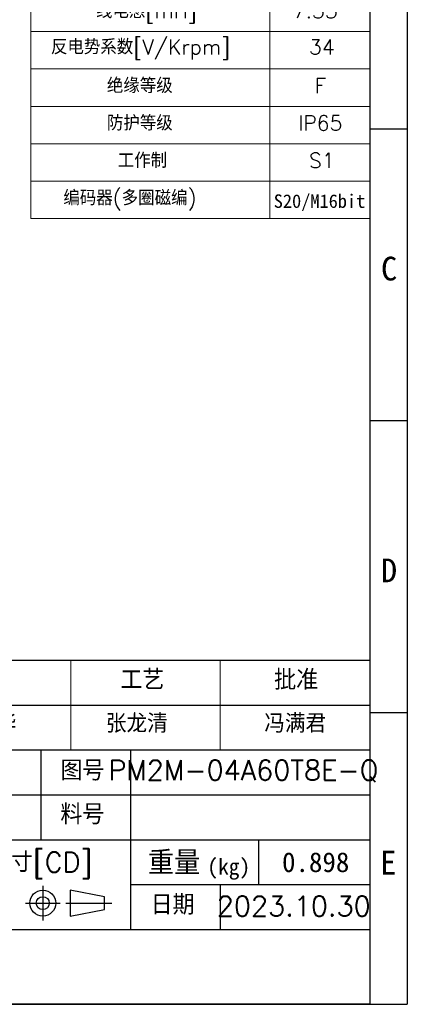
# Model space of a CAD drawing. Header units: millimetres. Extents: x 7 to 438, y 7 to 308.
# Tile 21 of 27: x 360 to 438, y 7 to 205. Entities that reach past the tile are written whole.
import ezdxf

# ---------------------------------------------------------------- set-up
doc = ezdxf.new("R2010")
doc.units = ezdxf.units.MM
doc.header["$LTSCALE"] = 1.5
doc.linetypes.add('SLD-实线', pattern=[0])
doc.layers.add('图框', color=7, linetype='SLD-实线')
doc.layers.add('粗实线层', color=7, linetype='SLD-实线', lineweight=25)
doc.styles.add('SLDTEXTSTYLE0', font='txt', dxfattribs={"bigfont": 'bigfont'})
doc.styles.add('SLDTEXTSTYLE1', font='txt')

# ---------------------------------------------------------------- blocks, each defined once
blk = doc.blocks.new('SW_NOTE_0_1')
at = {"layer": '图框', "color": 0, "attachment_point": 2}
for s, insert, char_height, style in [('重量', (5.51, 5.54), 4.763, 'SLDTEXTSTYLE0'), ('(kg)', (16.47, 3.99), 3.175, 'SLDTEXTSTYLE1')]:
    blk.add_mtext(s, dxfattribs=dict(at, insert=insert, char_height=char_height, style=style))
blk = doc.blocks.new('SW_TABLEANNOTATION_0')
at = {"color": 0, "linetype": 'SLD-实线', "lineweight": 18}
for p, q in [((0, 0), (0, -7.5)), ((0, 0), (47.94, 0)), ((47.94, 0), (67.99, 0)), ((67.99, 0), (67.99, -7.5)), ((47.94, -7.5), (67.99, -7.5)), ((67.99, -7.5), (67.99, -15)), ((47.94, -15), (67.99, -15)), ((67.99, -15), (67.99, -22.5)), ((47.94, -22.5), (67.99, -22.5)), ((67.99, -22.5), (67.99, -30)), ((47.94, -30), (67.99, -30)), ((67.99, -30), (67.99, -37.5)), ((47.94, -37.5), (67.99, -37.5)), ((67.99, -37.5), (67.99, -45)), ((47.94, -45), (67.99, -45)), ((67.99, -45), (67.99, -52.5)), ((47.94, -52.5), (67.99, -52.5)), ((67.99, -52.5), (67.99, -60)), ((47.94, -60), (67.99, -60)), ((67.99, -60), (67.99, -67.5)), ((47.94, -67.5), (67.99, -67.5)), ((67.99, -67.5), (67.99, -75)), ((47.94, -75), (67.99, -75)), ((67.99, -75), (67.99, -82.5)), ((47.94, -82.5), (67.99, -82.5)), ((67.99, -82.5), (67.99, -90)), ((47.94, -90), (67.99, -90)), ((67.99, -90), (67.99, -97.5)), ((47.94, -97.5), (67.99, -97.5)), ((67.99, -97.5), (67.99, -105)), ((47.94, -105), (67.99, -105)), ((67.99, -105), (67.99, -112.5)), ((47.94, -112.5), (67.99, -112.5)), ((67.99, -112.5), (67.99, -120)), ((47.94, -120), (67.99, -120)), ((67.99, -120), (67.99, -127.5)), ((47.94, -127.5), (67.99, -127.5)), ((67.99, -127.5), (67.99, -135)), ((47.94, -135), (67.99, -135))]:
    blk.add_line(p, q, dxfattribs=at)
at = {"color": 0, "linetype": 'Continuous', "lineweight": 0}
for p, q in [((0, -7.5), (0, -15)), ((0, -7.5), (47.94, -7.5)), ((47.94, -7.5), (47.94, -15)), ((0, -15), (0, -22.5)), ((0, -15), (47.94, -15)), ((47.94, -15), (47.94, -22.5)), ((0, -22.5), (0, -30)), ((0, -22.5), (47.94, -22.5)), ((47.94, -22.5), (47.94, -30)), ((0, -30), (0, -37.5)), ((0, -30), (47.94, -30)), ((47.94, -30), (47.94, -37.5)), ((0, -37.5), (0, -45)), ((0, -37.5), (47.94, -37.5)), ((47.94, -37.5), (47.94, -45)), ((0, -45), (0, -52.5)), ((0, -45), (47.94, -45)), ((47.94, -45), (47.94, -52.5)), ((0, -52.5), (0, -60)), ((0, -52.5), (47.94, -52.5)), ((47.94, -52.5), (47.94, -60)), ((0, -60), (0, -67.5)), ((0, -60), (47.94, -60)), ((47.94, -60), (47.94, -67.5)), ((0, -67.5), (0, -75)), ((0, -67.5), (47.94, -67.5)), ((47.94, -67.5), (47.94, -75)), ((0, -75), (0, -82.5)), ((0, -75), (47.94, -75)), ((47.94, -75), (47.94, -82.5)), ((0, -82.5), (0, -90)), ((0, -82.5), (47.94, -82.5)), ((47.94, -82.5), (47.94, -90)), ((0, -90), (0, -97.5)), ((0, -90), (47.94, -90)), ((47.94, -90), (47.94, -97.5)), ((0, -97.5), (0, -105)), ((0, -97.5), (47.94, -97.5)), ((47.94, -97.5), (47.94, -105)), ((0, -105), (0, -112.5)), ((0, -105), (47.94, -105)), ((47.94, -105), (47.94, -112.5)), ((0, -112.5), (0, -120)), ((0, -112.5), (47.94, -112.5)), ((47.94, -112.5), (47.94, -120)), ((0, -120), (0, -127.5)), ((0, -120), (47.94, -120)), ((47.94, -120), (47.94, -127.5)), ((0, -127.5), (0, -135)), ((0, -127.5), (47.94, -127.5)), ((47.94, -127.5), (47.94, -135)), ((0, -135), (47.94, -135))]:
    blk.add_line(p, q, dxfattribs=at)
at = {"color": 0, "linetype": 'Continuous', "lineweight": 0, "attachment_point": 1}
for s, insert, char_height, style in [('性能参数', (25.26, -1.84), 3, 'SLDTEXTSTYLE0'), ('额定功率[kW]', (10.88, -9.34), 3, 'SLDTEXTSTYLE0'), ('0.4', (54.69, -9.34), 3, 'SLDTEXTSTYLE0'), ('额定电压[V]', (11.97, -16.84), 3, 'SLDTEXTSTYLE0'), ('220', (54.69, -16.84), 3, 'SLDTEXTSTYLE0'), ('额定转矩[Nm]', (10.88, -24.34), 3, 'SLDTEXTSTYLE0'), ('1.27', (53.6, -24.34), 3, 'SLDTEXTSTYLE0'), ('最大转矩[Nm]', (10.88, -31.84), 3, 'SLDTEXTSTYLE0'), ('4.44', (53.6, -31.84), 3, 'SLDTEXTSTYLE0'), ('额定电流[A]', (11.97, -39.34), 3, 'SLDTEXTSTYLE0'), ('2.5', (54.69, -39.34), 3, 'SLDTEXTSTYLE0'), ('最大电流[A]', (11.97, -46.84), 3, 'SLDTEXTSTYLE0'), ('9.8', (54.69, -46.84), 3, 'SLDTEXTSTYLE0'), ('额定转速[rpm]', (9.79, -54.07), 3, 'SLDTEXTSTYLE0'), ('3000', (53.6, -54.07), 3, 'SLDTEXTSTYLE0'), ('最大转速[rpm]', (9.79, -61.57), 3, 'SLDTEXTSTYLE0'), ('6000', (53.6, -61.57), 3, 'SLDTEXTSTYLE0'), ('转子惯量[10', (4.55, -69.38), 3, 'SLDTEXTSTYLE0'), ('-4', (28.55, -68.26), 1.5, 'SLDTEXTSTYLE0'), ('2', (39.9, -68.26), 1.5, 'SLDTEXTSTYLE0'), ('0.403', (52.51, -69.07), 3, 'SLDTEXTSTYLE0'), ('kg.m', (31.17, -69.38), 3, 'SLDTEXTSTYLE0'), (']', (41.21, -69.38), 3, 'SLDTEXTSTYLE0'), ('制动器额定转矩[N.m]', (3.24, -76.84), 3, 'SLDTEXTSTYLE0'), ('1.6', (53.6, -76.84), 3, 'SLDTEXTSTYLE0'), ('线电阻[Ω]', (13.06, -84.34), 3, 'SLDTEXTSTYLE0'), ('3.68', (53.6, -84.34), 3, 'SLDTEXTSTYLE0'), ('线电感[mH]', (13.06, -91.84), 3, 'SLDTEXTSTYLE0'), ('7.33', (52.51, -91.84), 3, 'SLDTEXTSTYLE0'), ('反电势系数[V/Krpm]', (4.03, -99.07), 3, 'SLDTEXTSTYLE0'), ('34', (55.78, -99.07), 3, 'SLDTEXTSTYLE0'), ('绝缘等级', (15.24, -106.84), 3, 'SLDTEXTSTYLE0'), ('F', (56.87, -106.84), 3, 'SLDTEXTSTYLE0'), ('防护等级', (15.24, -114.34), 3, 'SLDTEXTSTYLE0'), ('IP65', (53.6, -114.34), 3, 'SLDTEXTSTYLE0'), ('工作制', (17.42, -121.84), 3, 'SLDTEXTSTYLE0'), ('S1', (55.78, -121.84), 3, 'SLDTEXTSTYLE0'), ('编码器(多圈磁编)', (6.51, -129.34), 3, 'SLDTEXTSTYLE0'), ('S20/M16bit', (48.7, -130.14), 2.7, 'SLDTEXTSTYLE1')]:
    blk.add_mtext(s, dxfattribs=dict(at, insert=insert, char_height=char_height, style=style))

msp = doc.modelspace()

# ---------------------------------------------------------------- linework, layer by layer
at = {"color": 7, "linetype": 'SLD-实线', "lineweight": 18}
for p, q in [((370.5, 76.496722), (370.5, 58.496722)), ((400.5, 76.496722), (400.5, 58.496722))]:
    msp.add_line(p, q, dxfattribs=at)
at = {"layer": '图框'}
for p, q in [((438, 307.5), (438, 7.5)), ((430.5, 300), (430.5, 7.5)), ((430.5, 183), (438, 183)), ((430.5, 124.5), (438, 124.5)), ((310.5, 76.496722), (430.5, 76.496722)), ((430.5, 76.496722), (430.5, 22.496722)), ((310.5, 67.496722), (430.5, 67.496722)), ((430.5, 66), (438, 66)), ((310.5, 58.496722), (430.5, 58.496722)), ((364.5, 58.496722), (364.5, 40.496722)), ((382.5, 58.496722), (382.5, 40.496722)), ((310.5, 49.496722), (430.5, 49.496722)), ((310.5, 40.496722), (430.5, 40.496722)), ((382.5, 40.496722), (382.5, 22.496722)), ((364.901228, 31.237087), (364.901228, 24.325087)), ((370.398552, 30.373087), (370.398552, 25.189087)), ((377.310552, 29.077087), (370.398552, 30.373087)), ((382.5, 31.496722), (430.5, 31.496722)), ((400.5, 31.496722), (400.5, 22.496722)), ((400.5, 31.496722), (430.5, 31.496722)), ((400.5, 31.496722), (400.5, 22.496722)), ((361.445228, 27.781087), (368.357228, 27.781087)), ((369.534552, 27.781087), (378.736828, 27.781087)), ((377.310552, 26.485087), (377.310552, 29.077087)), ((370.398552, 25.189087), (377.310552, 26.485087)), ((310.5, 22.496722), (430.5, 22.496722)), ((7.5, 7.5), (438, 7.5))]:
    msp.add_line(p, q, dxfattribs=at)
at = {"layer": '图框', "color": 7}
msp.add_line((408.132528, 40.496722), (408.132528, 31.496722), dxfattribs=at)
at = {"layer": '图框'}
for radius in [2.592, 1.296]:
    msp.add_circle((364.901228, 27.781087), radius, dxfattribs=at)
at = {"layer": '粗实线层', "linetype": 'SLD-实线', "lineweight": 25}
for p, q in [((430.5, 300), (430.5, 7.5)), ((430.5, 7.5), (7.5, 7.5))]:
    msp.add_line(p, q, dxfattribs=at)

# ---------------------------------------------------------------- block references
at = {"color": 7, "linetype": 'Continuous', "lineweight": 0}
msp.add_blockref('SW_TABLEANNOTATION_0', (362.513883, 300), dxfattribs=at)
at = {"layer": '图框'}
msp.add_blockref('SW_NOTE_0_1', (385.71766, 32.700119), dxfattribs=at)

# ---------------------------------------------------------------- texts
at = {"color": 7, "linetype": 'Continuous', "lineweight": 0, "char_height": 3.75, "attachment_point": 1, "style": 'SLDTEXTSTYLE0'}
for s, insert in [('殷焕华', (347.253201, 65.68053)), ('张龙清', (377.560176, 65.68053)), ('冯满君', (409.322215, 65.68053))]:
    msp.add_mtext(s, dxfattribs=dict(at, insert=insert))
at = {"layer": '图框', "attachment_point": 2}
for s, insert, char_height, style in [('C', (434.343557, 157.36763), 4.7625, 'SLDTEXTSTYLE1'), ('D', (434.343557, 96.866754), 4.7625, 'SLDTEXTSTYLE1'), ('工艺', (384.865226, 74.557453), 4, 'SLDTEXTSTYLE0'), ('批准', (415.709988, 74.557453), 4, 'SLDTEXTSTYLE0'), ('图号', (372.836444, 56.368554), 4, 'SLDTEXTSTYLE0'), ('PM2M-04A60T8E-Q', (405.121258, 56.448097), 4, 'SLDTEXTSTYLE0'), ('料号', (372.836444, 47.600153), 4, 'SLDTEXTSTYLE0'), ('重要尺寸[CD]', (360.143593, 37.986907), 3.96875, 'SLDTEXTSTYLE0'), ('0.898', (419.628335, 37.976209), 3.96875, 'SLDTEXTSTYLE1'), ('E', (434.17722, 38.275046), 4.7625, 'SLDTEXTSTYLE1'), ('日期', (390.932637, 29.469382), 4, 'SLDTEXTSTYLE0'), ('2023.10.30', (415.227188, 29.179026), 4, 'SLDTEXTSTYLE0')]:
    msp.add_mtext(s, dxfattribs=dict(at, insert=insert, char_height=char_height, style=style))

doc.saveas('drawing.dxf')
